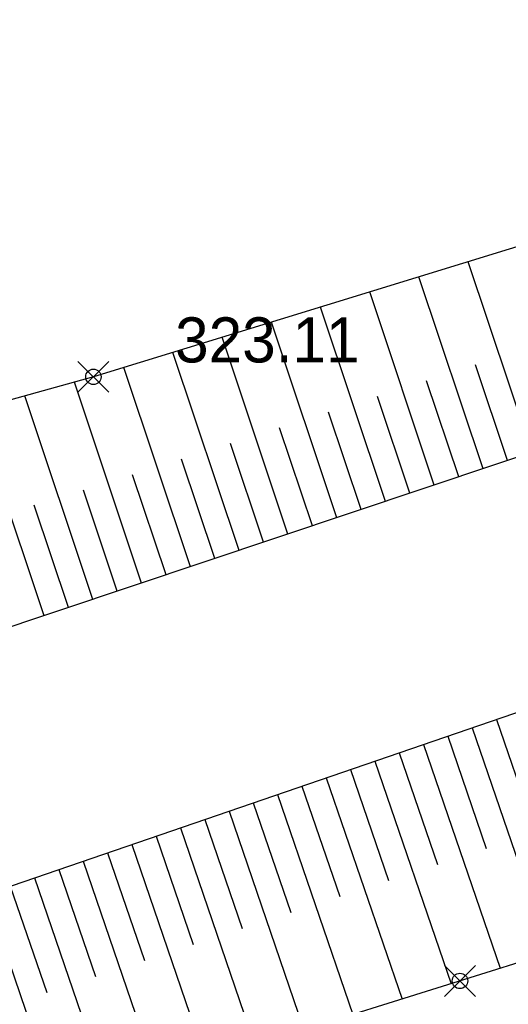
# Model space of a CAD drawing. Header units: metres. Extents: x 703615 to 712205, y 4306166 to 4311183.
# Tile 125 of 256: x 707586 to 707595, y 4308497 to 4308516. Entities that reach past the tile are written whole.
import ezdxf

# ---------------------------------------------------------------- set-up
doc = ezdxf.new("R2010")
doc.units = ezdxf.units.M
doc.header["$LTSCALE"] = 0.5
doc.header["$PDMODE"] = 35
doc.header["$PDSIZE"] = 0.3
doc.layers.add('(004) Точки рельефа', color=7, linetype='Continuous')
doc.layers.add('(035) Откосы', color=7, linetype='Continuous')
doc.styles.add('D-431', font='txt')

msp = doc.modelspace()

# ---------------------------------------------------------------- linework, layer by layer
at = {"layer": '(035) Откосы'}
for p, q in [((707595.631, 4308508.053, 325.137), (707594.393, 4308511.753, 325.137)), ((707594.684, 4308507.736, 325.137), (707593.438, 4308511.46, 325.137)), ((707593.737, 4308507.419, 325.137), (707592.483, 4308511.166, 325.137)), ((707592.79, 4308507.103, 325.137), (707591.529, 4308510.873, 325.137)), ((707591.843, 4308506.786, 325.137), (707590.574, 4308510.58, 325.137)), ((707590.896, 4308506.469, 325.137), (707589.619, 4308510.287, 325.137)), ((707589.949, 4308506.152, 325.137), (707588.664, 4308509.993, 325.137)), ((707589.002, 4308505.835, 325.137), (707587.709, 4308509.7, 325.137)), ((707595.158, 4308507.895, 325.137), (707594.537, 4308509.751, 325.137)), ((707588.055, 4308505.518, 325.137), (707586.751, 4308509.416, 325.137)), ((707594.211, 4308507.578, 325.137), (707593.586, 4308509.445, 325.137)), ((707587.108, 4308505.201, 325.137), (707585.788, 4308509.149, 325.137)), ((707593.264, 4308507.261, 325.137), (707592.635, 4308509.14, 325.137)), ((707586.161, 4308504.885, 325.137), (707584.824, 4308508.881, 325.137)), ((707592.317, 4308506.944, 325.137), (707591.684, 4308508.835, 325.137)), ((707591.37, 4308506.627, 325.137), (707590.733, 4308508.53, 325.137)), ((707590.423, 4308506.31, 325.137), (707589.782, 4308508.225, 325.137)), ((707589.476, 4308505.994, 325.137), (707588.831, 4308507.92, 325.137)), ((707588.529, 4308505.677, 325.137), (707587.88, 4308507.615, 325.137)), ((707587.582, 4308505.36, 325.137), (707586.926, 4308507.321, 325.137)), ((707586.635, 4308505.043, 325.137), (707585.97, 4308507.029, 325.137)), ((707594.943, 4308502.87, 325.707), (707595.693, 4308500.68, 325.707)), ((707594.471, 4308502.708, 325.707), (707595.968, 4308498.341, 325.707)), ((707593.999, 4308502.546, 325.707), (707594.745, 4308500.369, 325.707)), ((707593.055, 4308502.223, 325.707), (707593.797, 4308500.058, 325.707)), ((707593.527, 4308502.385, 325.707), (707595.016, 4308498.043, 325.707)), ((707592.583, 4308502.061, 325.707), (707594.063, 4308497.745, 325.707)), ((707592.112, 4308501.899, 325.707), (707592.849, 4308499.748, 325.707)), ((707591.64, 4308501.738, 325.707), (707593.111, 4308497.447, 325.707)), ((707591.168, 4308501.576, 325.707), (707591.901, 4308499.437, 325.707)), ((707590.696, 4308501.414, 325.707), (707592.158, 4308497.149, 325.707)), ((707589.752, 4308501.091, 325.707), (707591.206, 4308496.851, 325.707)), ((707590.224, 4308501.252, 325.707), (707590.953, 4308499.126, 325.707)), ((707589.281, 4308500.929, 325.707), (707590.005, 4308498.815, 325.707)), ((707588.809, 4308500.767, 325.707), (707590.253, 4308496.553, 325.707)), ((707588.337, 4308500.605, 325.707), (707589.057, 4308498.505, 325.707)), ((707587.865, 4308500.444, 325.707), (707589.301, 4308496.255, 325.707)), ((707586.921, 4308500.12, 325.707), (707588.349, 4308495.957, 325.707)), ((707587.393, 4308500.282, 325.707), (707588.109, 4308498.194, 325.707)), ((707586.45, 4308499.958, 325.707), (707587.161, 4308497.883, 325.707)), ((707585.978, 4308499.796, 325.707), (707587.396, 4308495.659, 325.707)), ((707585.506, 4308499.635, 325.707), (707586.213, 4308497.573, 325.707)), ((707585.034, 4308499.473, 325.707), (707586.444, 4308495.361, 325.707))]:
    msp.add_line(p, q, dxfattribs=at)
at = {"layer": '(035) Откосы', "flags": 128}
for points, elevation in [([(707580.771, 4308540.747), (707600.836, 4308546.638), (707621.682, 4308552.627), (707627.512, 4308533.402), (707630.406, 4308521.312), (707596.396, 4308508.309), (707570.785, 4308499.74), (707567.025, 4308498.873), (707563.646, 4308498.557)], 325.137), ([(707587.12, 4308509.519), (707569.461, 4308504.609), (707566.013, 4308508.806), (707563.435, 4308514.166), (707559.156, 4308525.671), (707560.452, 4308529.682), (707582.68, 4308536.754), (707603.382, 4308543.323), (707618.9, 4308546.493), (707623.057, 4308532.536), (707625.172, 4308521.334), (707612.322, 4308517.26), (707587.12, 4308509.519)], 323.11), ([(707640.517, 4308478.832), (707618.283, 4308471.133), (707600.756, 4308465.042), (707579.589, 4308458.367), (707577.083, 4308458.968), (707575.847, 4308461.47), (707567.324, 4308487.787), (707567.143, 4308491.356), (707568.769, 4308493.447), (707572.489, 4308495.172), (707596.83, 4308503.517)], 325.707), ([(707599.083, 4308499.315), (707575.254, 4308491.861), (707573.678, 4308490.384), (707573.152, 4308487.305), (707575.096, 4308476.501), (707578.474, 4308465.13), (707579.311, 4308463.617), (707582.165, 4308463.47), (707598.543, 4308469.705)], 323.303)]:
    msp.add_lwpolyline(points, dxfattribs=dict(at, elevation=elevation))
at = {"color": 0, "linetype": 'ByBlock', "lineweight": -2, "transparency": 16777216}
for p in [(707587.12, 4308509.519, 323.11), (707594.236, 4308497.799, 323.303)]:
    msp.add_point(p, dxfattribs=at)

# ---------------------------------------------------------------- texts
at = {"layer": '(004) Точки рельефа', "style": 'D-431'}
msp.add_text('323.11', height=0.875, dxfattribs=at).set_placement((707588.706, 4308509.799, 323.11))

doc.saveas('drawing.dxf')
